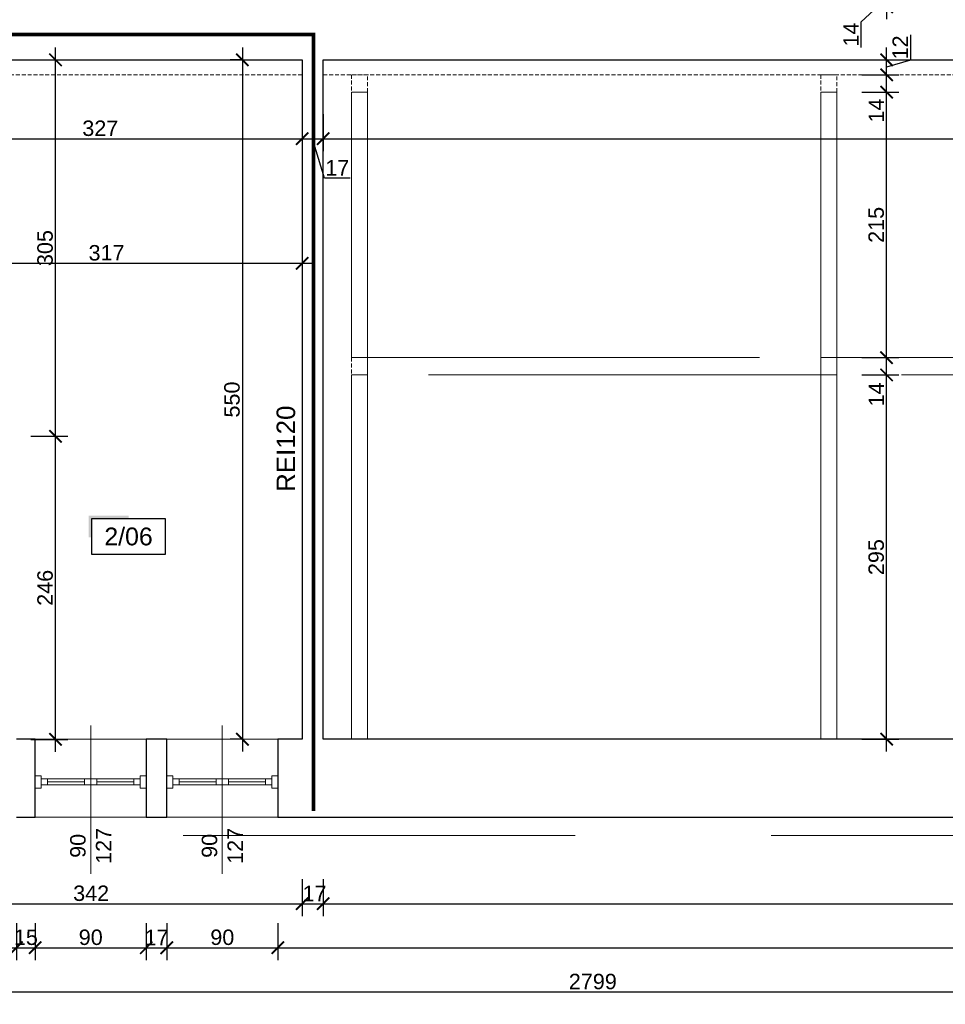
# Model space of a CAD drawing. Header units: millimetres. Extents: x 2709036 to 2756280, y 168165 to 192362.
# Tile 147 of 192: x 2725087 to 2725837, y 185609 to 186406. Entities that reach past the tile are written whole.
import ezdxf
from ezdxf.enums import TextEntityAlignment as Align

# ---------------------------------------------------------------- set-up
doc = ezdxf.new("R2010")
doc.units = ezdxf.units.MM
doc.header["$MEASUREMENT"] = 0
doc.linetypes.add('ACAD_ISO03W100', pattern=[30, 12, -18])
doc.linetypes.add('HIDDEN2', pattern=[4.7625, 3.175, -1.5875])
doc.layers.add('6 - OPISY', color=7, linetype='Continuous')
for name, color, linetype, lineweight in [('__MAZ_EKSP_PROJ', 3, 'Continuous', 0), ('__MAZ_OPIS_STOLARKA', 7, 'Continuous', 0), ('__MAZ_SCHODY', 7, 'Continuous', 0), ('__MAZ_STOLARKA OKIENNA', 7, 'Continuous', 9), ('__MAZ_WYMIARY', 7, 'Continuous', 9), ('__MAZ_ŚCIANY ISTNIEJĄCE', 7, 'Continuous', 30), ('A-Wall-Open', 8, 'Continuous', 15)]:
    doc.layers.add(name, color=color, linetype=linetype, lineweight=lineweight)
doc.styles.add('Arial', font='arial.ttf')
doc.styles.add('Dimensions', font='arial.ttf')
doc.styles.get("Standard").update_dxf_attribs({"font": 'arial.ttf'})
doc.styles.add('styl1', font='arial.ttf')
doc.dimstyles.new('100', dxfattribs={"dimtxt": 10, "dimasz": 10, "dimexe": 18, "dimexo": 15, "dimgap": 9, "dimtad": 1, "dimdec": 1, "dimrnd": 0.5, "dimdsep": 46, "dimtxsty": 'Dimensions', "dimblk": 'ARCHTICK', "dimcen": 9, "dimdle": 10, "dimadec": 1, "dimazin": 2, "dimtfac": 1, "dimtdec": 4, "dimtofl": 0, "dimtmove": 2, "dimatfit": 3, "dimfxl": 1, "dimtolj": 1, "dimtzin": 0, "dimarcsym": 0})

# ---------------------------------------------------------------- blocks, each defined once
blk = doc.blocks.new('*U9')
at = {"ltscale": 10}
blk.add_hatch(color=256, dxfattribs=at).paths.add_polyline_path([(0, 26), (-25, 26), (-27, 26), (-27, 11.46), (-25, 11.46), (-25, 24), (0, 24)])
blk.add_lwpolyline([(-25, 0), (25, 0), (25, 24), (-25, 24)], close=True, dxfattribs=at)
at = {"layer": '6 - OPISY'}
for tag, p in [('NRPOM', (0, 6)), ('WYSPOM', (3.39, -15.66))]:
    blk.add_attdef(tag, text='', height=12, dxfattribs=at).set_placement(p, align=Align.CENTER)
blk = doc.blocks.new('_ArchTick')
at = {"color": 0, "linetype": 'ByBlock', "const_width": 0.15}
blk.add_lwpolyline([(-0.5, -0.5), (0.5, 0.5)], dxfattribs=at)
blk = doc.blocks.new('*D551')
at = {"layer": '__MAZ_WYMIARY', "color": 0, "lineweight": -2}
for p, q in [((2724989.22, 186208.9), (2725325.97, 186208.9)), ((2724999.22, 186208.9), (2724999.22, 186198.9)), ((2725315.97, 186208.9), (2725315.97, 186198.9))]:
    blk.add_line(p, q, dxfattribs=at)
at = {"layer": 'Defpoints', "color": 0, "lineweight": 30}
for p in [(2724999.22, 186221.69), (2725315.97, 186221.69), (2725315.97, 186208.9)]:
    blk.add_point(p, dxfattribs=at)
at = {"layer": '__MAZ_WYMIARY', "color": 0, "lineweight": -2, "xscale": 10, "yscale": 10, "zscale": 10, "rotation": 180}
blk.add_blockref('_ArchTick', (2724999.22, 186208.9), dxfattribs=at)
at = {"layer": '__MAZ_WYMIARY', "color": 0, "lineweight": -2, "xscale": 10, "yscale": 10, "zscale": 10}
blk.add_blockref('_ArchTick', (2725315.97, 186208.9), dxfattribs=at)
at = {"layer": '__MAZ_WYMIARY', "color": 0, "lineweight": 5, "insert": (2725157.59, 186217.28), "char_height": 12.5, "attachment_point": 5, "style": 'Arial'}
blk.add_mtext('\\A1;317', dxfattribs=at)
blk = doc.blocks.new('*D552')
at = {"layer": '__MAZ_WYMIARY', "color": 0, "lineweight": -2}
for p, q in [((2725267.58, 186383.55), (2725267.58, 185813.55)), ((2725267.58, 186373.55), (2725257.58, 186373.55)), ((2725267.58, 185823.55), (2725257.58, 185823.55))]:
    blk.add_line(p, q, dxfattribs=at)
at = {"layer": 'Defpoints', "color": 0, "lineweight": 30}
for p in [(2725281.37, 186373.55), (2725267.58, 185823.55), (2725281.37, 185823.55)]:
    blk.add_point(p, dxfattribs=at)
at = {"layer": '__MAZ_WYMIARY', "color": 0, "lineweight": -2, "xscale": 10, "yscale": 10, "zscale": 10}
for p, rotation in [((2725267.58, 186373.55), 90), ((2725267.58, 185823.55), 270)]:
    blk.add_blockref('_ArchTick', p, dxfattribs=dict(at, rotation=rotation))
at = {"layer": '__MAZ_WYMIARY', "color": 0, "lineweight": 5, "insert": (2725259.2, 186098.55), "char_height": 12.5, "attachment_point": 5, "rotation": 90, "style": 'Arial'}
blk.add_mtext('\\A1;550', dxfattribs=at)
blk = doc.blocks.new('*D580')
at = {"layer": '__MAZ_WYMIARY', "color": 0, "lineweight": -2}
for p, q in [((2724974.3, 185710.43), (2724974.3, 185680.43)), ((2725315.97, 185710.43), (2725315.97, 185680.43)), ((2724964.3, 185690.43), (2725325.97, 185690.43))]:
    blk.add_line(p, q, dxfattribs=at)
at = {"layer": 'Defpoints', "color": 0, "lineweight": 30}
for p in [(2724974.3, 185823.49), (2725315.97, 185823.55), (2725315.97, 185690.43)]:
    blk.add_point(p, dxfattribs=at)
at = {"layer": '__MAZ_WYMIARY', "color": 0, "lineweight": -2, "xscale": 10, "yscale": 10, "zscale": 10, "rotation": 180}
blk.add_blockref('_ArchTick', (2724974.3, 185690.43), dxfattribs=at)
at = {"layer": '__MAZ_WYMIARY', "color": 0, "lineweight": -2, "xscale": 10, "yscale": 10, "zscale": 10}
blk.add_blockref('_ArchTick', (2725315.97, 185690.43), dxfattribs=at)
at = {"layer": '__MAZ_WYMIARY', "color": 0, "lineweight": 5, "insert": (2725145.13, 185698.82), "char_height": 12.5, "attachment_point": 5, "style": 'Arial'}
blk.add_mtext('\\A1;342', dxfattribs=at)
blk = doc.blocks.new('*D581')
at = {"layer": '__MAZ_WYMIARY', "color": 0, "lineweight": -2}
for p, q in [((2725315.97, 185710.43), (2725315.97, 185680.43)), ((2725332.97, 185710.43), (2725332.97, 185680.43)), ((2725305.97, 185690.43), (2725342.97, 185690.43))]:
    blk.add_line(p, q, dxfattribs=at)
at = {"layer": 'Defpoints', "color": 0, "lineweight": 30}
for p in [(2725315.97, 185823.49), (2725332.97, 185823.55), (2725332.97, 185690.43)]:
    blk.add_point(p, dxfattribs=at)
at = {"layer": '__MAZ_WYMIARY', "color": 0, "lineweight": -2, "xscale": 10, "yscale": 10, "zscale": 10, "rotation": 180}
blk.add_blockref('_ArchTick', (2725315.97, 185690.43), dxfattribs=at)
at = {"layer": '__MAZ_WYMIARY', "color": 0, "lineweight": -2, "xscale": 10, "yscale": 10, "zscale": 10}
blk.add_blockref('_ArchTick', (2725332.97, 185690.43), dxfattribs=at)
at = {"layer": '__MAZ_WYMIARY', "color": 0, "lineweight": 5, "insert": (2725325.97, 185698.71), "char_height": 12.5, "attachment_point": 5, "style": 'Arial'}
blk.add_mtext('\\A1;17', dxfattribs=at)
blk = doc.blocks.new('*D582')
at = {"layer": '__MAZ_WYMIARY', "color": 0, "lineweight": -2}
for p, q in [((2725332.97, 185710.43), (2725332.97, 185680.43)), ((2726886.82, 185710.43), (2726886.82, 185680.43)), ((2725322.97, 185690.43), (2726896.82, 185690.43))]:
    blk.add_line(p, q, dxfattribs=at)
at = {"layer": 'Defpoints', "color": 0, "lineweight": 30}
for p in [(2725332.97, 185823.55), (2726886.82, 185823.55), (2726886.82, 185690.43)]:
    blk.add_point(p, dxfattribs=at)
at = {"layer": '__MAZ_WYMIARY', "color": 0, "lineweight": -2, "xscale": 10, "yscale": 10, "zscale": 10, "rotation": 180}
blk.add_blockref('_ArchTick', (2725332.97, 185690.43), dxfattribs=at)
at = {"layer": '__MAZ_WYMIARY', "color": 0, "lineweight": -2, "xscale": 10, "yscale": 10, "zscale": 10}
blk.add_blockref('_ArchTick', (2726886.82, 185690.43), dxfattribs=at)
at = {"layer": '__MAZ_WYMIARY', "color": 0, "lineweight": 5, "insert": (2726109.89, 185698.82), "char_height": 12.5, "attachment_point": 5, "style": 'Arial'}
blk.add_mtext('\\A1;1554', dxfattribs=at)
blk = doc.blocks.new('*D587')
at = {"layer": '__MAZ_WYMIARY', "color": 0, "lineweight": -2}
for p, q in [((2724994.73, 185674.81), (2724994.73, 185644.81)), ((2725084.73, 185674.81), (2725084.73, 185644.81)), ((2724984.73, 185654.81), (2725094.73, 185654.81))]:
    blk.add_line(p, q, dxfattribs=at)
at = {"layer": 'Defpoints', "color": 0, "lineweight": 30}
for p in [(2724994.73, 185760.49), (2725084.73, 185760.55), (2725084.73, 185654.81)]:
    blk.add_point(p, dxfattribs=at)
at = {"layer": '__MAZ_WYMIARY', "color": 0, "lineweight": -2, "xscale": 10, "yscale": 10, "zscale": 10, "rotation": 180}
blk.add_blockref('_ArchTick', (2724994.73, 185654.81), dxfattribs=at)
at = {"layer": '__MAZ_WYMIARY', "color": 0, "lineweight": -2, "xscale": 10, "yscale": 10, "zscale": 10}
blk.add_blockref('_ArchTick', (2725084.73, 185654.81), dxfattribs=at)
at = {"layer": '__MAZ_WYMIARY', "color": 0, "lineweight": 5, "insert": (2725039.73, 185663.19), "char_height": 12.5, "attachment_point": 5, "style": 'Arial'}
blk.add_mtext('\\A1;90', dxfattribs=at)
blk = doc.blocks.new('*D588')
at = {"layer": '__MAZ_WYMIARY', "color": 0, "lineweight": -2}
for p, q in [((2725084.73, 185674.81), (2725084.73, 185644.81)), ((2725099.78, 185674.81), (2725099.78, 185644.81)), ((2725074.73, 185654.81), (2725109.78, 185654.81))]:
    blk.add_line(p, q, dxfattribs=at)
at = {"layer": 'Defpoints', "color": 0, "lineweight": 30}
for p in [(2725084.73, 185760.55), (2725099.78, 185760.55), (2725099.78, 185654.81)]:
    blk.add_point(p, dxfattribs=at)
at = {"layer": '__MAZ_WYMIARY', "color": 0, "lineweight": -2, "xscale": 10, "yscale": 10, "zscale": 10, "rotation": 180}
blk.add_blockref('_ArchTick', (2725084.73, 185654.81), dxfattribs=at)
at = {"layer": '__MAZ_WYMIARY', "color": 0, "lineweight": -2, "xscale": 10, "yscale": 10, "zscale": 10}
blk.add_blockref('_ArchTick', (2725099.78, 185654.81), dxfattribs=at)
at = {"layer": '__MAZ_WYMIARY', "color": 0, "lineweight": 5, "insert": (2725092.26, 185663.19), "char_height": 12.5, "attachment_point": 5, "style": 'Arial'}
blk.add_mtext('\\A1;15', dxfattribs=at)
blk = doc.blocks.new('*D589')
at = {"layer": '__MAZ_WYMIARY', "color": 0, "lineweight": -2}
for p, q in [((2725099.78, 185674.81), (2725099.78, 185644.81)), ((2725189.78, 185674.81), (2725189.78, 185644.81)), ((2725089.78, 185654.81), (2725199.78, 185654.81))]:
    blk.add_line(p, q, dxfattribs=at)
at = {"layer": 'Defpoints', "color": 0, "lineweight": 30}
for p in [(2725099.78, 185760.49), (2725189.78, 185760.49), (2725189.78, 185654.81)]:
    blk.add_point(p, dxfattribs=at)
at = {"layer": '__MAZ_WYMIARY', "color": 0, "lineweight": -2, "xscale": 10, "yscale": 10, "zscale": 10, "rotation": 180}
blk.add_blockref('_ArchTick', (2725099.78, 185654.81), dxfattribs=at)
at = {"layer": '__MAZ_WYMIARY', "color": 0, "lineweight": -2, "xscale": 10, "yscale": 10, "zscale": 10}
blk.add_blockref('_ArchTick', (2725189.78, 185654.81), dxfattribs=at)
at = {"layer": '__MAZ_WYMIARY', "color": 0, "lineweight": 5, "insert": (2725144.78, 185663.19), "char_height": 12.5, "attachment_point": 5, "style": 'Arial'}
blk.add_mtext('\\A1;90', dxfattribs=at)
blk = doc.blocks.new('*D590')
at = {"layer": '__MAZ_WYMIARY', "color": 0, "lineweight": -2}
for p, q in [((2725189.78, 185674.81), (2725189.78, 185644.81)), ((2725206.31, 185674.81), (2725206.31, 185644.81)), ((2725179.78, 185654.81), (2725216.31, 185654.81))]:
    blk.add_line(p, q, dxfattribs=at)
at = {"layer": 'Defpoints', "color": 0, "lineweight": 30}
for p in [(2725189.78, 185760.55), (2725206.31, 185760.55), (2725206.31, 185654.81)]:
    blk.add_point(p, dxfattribs=at)
at = {"layer": '__MAZ_WYMIARY', "color": 0, "lineweight": -2, "xscale": 10, "yscale": 10, "zscale": 10, "rotation": 180}
blk.add_blockref('_ArchTick', (2725189.78, 185654.81), dxfattribs=at)
at = {"layer": '__MAZ_WYMIARY', "color": 0, "lineweight": -2, "xscale": 10, "yscale": 10, "zscale": 10}
blk.add_blockref('_ArchTick', (2725206.31, 185654.81), dxfattribs=at)
at = {"layer": '__MAZ_WYMIARY', "color": 0, "lineweight": 5, "insert": (2725198.05, 185663.09), "char_height": 12.5, "attachment_point": 5, "style": 'Arial'}
blk.add_mtext('\\A1;17', dxfattribs=at)
blk = doc.blocks.new('*D591')
at = {"layer": '__MAZ_WYMIARY', "color": 0, "lineweight": -2}
for p, q in [((2725206.31, 185674.81), (2725206.31, 185644.81)), ((2725296.31, 185674.81), (2725296.31, 185644.81)), ((2725196.31, 185654.81), (2725306.31, 185654.81))]:
    blk.add_line(p, q, dxfattribs=at)
at = {"layer": 'Defpoints', "color": 0, "lineweight": 30}
for p in [(2725206.31, 185760.55), (2725296.31, 185760.55), (2725296.31, 185654.81)]:
    blk.add_point(p, dxfattribs=at)
at = {"layer": '__MAZ_WYMIARY', "color": 0, "lineweight": -2, "xscale": 10, "yscale": 10, "zscale": 10, "rotation": 180}
blk.add_blockref('_ArchTick', (2725206.31, 185654.81), dxfattribs=at)
at = {"layer": '__MAZ_WYMIARY', "color": 0, "lineweight": -2, "xscale": 10, "yscale": 10, "zscale": 10}
blk.add_blockref('_ArchTick', (2725296.31, 185654.81), dxfattribs=at)
at = {"layer": '__MAZ_WYMIARY', "color": 0, "lineweight": 5, "insert": (2725251.31, 185663.19), "char_height": 12.5, "attachment_point": 5, "style": 'Arial'}
blk.add_mtext('\\A1;90', dxfattribs=at)
blk = doc.blocks.new('*D592')
at = {"layer": '__MAZ_WYMIARY', "color": 0, "lineweight": -2}
for p, q in [((2725296.31, 185674.81), (2725296.31, 185644.81)), ((2726950.82, 185674.81), (2726950.82, 185644.81)), ((2725286.31, 185654.81), (2726960.82, 185654.81))]:
    blk.add_line(p, q, dxfattribs=at)
at = {"layer": 'Defpoints', "color": 0, "lineweight": 30}
for p in [(2725296.31, 185760.55), (2726950.82, 185760.55), (2726950.82, 185654.81)]:
    blk.add_point(p, dxfattribs=at)
at = {"layer": '__MAZ_WYMIARY', "color": 0, "lineweight": -2, "xscale": 10, "yscale": 10, "zscale": 10, "rotation": 180}
blk.add_blockref('_ArchTick', (2725296.31, 185654.81), dxfattribs=at)
at = {"layer": '__MAZ_WYMIARY', "color": 0, "lineweight": -2, "xscale": 10, "yscale": 10, "zscale": 10}
blk.add_blockref('_ArchTick', (2726950.82, 185654.81), dxfattribs=at)
at = {"layer": '__MAZ_WYMIARY', "color": 0, "lineweight": 5, "insert": (2726123.56, 185663.19), "char_height": 12.5, "attachment_point": 5, "style": 'Arial'}
blk.add_mtext('\\A1;1655', dxfattribs=at)
blk = doc.blocks.new('*D593')
at = {"layer": '__MAZ_WYMIARY', "color": 0, "lineweight": -2}
for p, q in [((2724151.82, 185639), (2724151.82, 185609)), ((2726950.82, 185639), (2726950.82, 185609)), ((2724141.82, 185619), (2726960.82, 185619))]:
    blk.add_line(p, q, dxfattribs=at)
at = {"layer": 'Defpoints', "color": 0, "lineweight": 30}
for p in [(2724151.82, 185760.55), (2726950.82, 185760.55), (2726950.82, 185619)]:
    blk.add_point(p, dxfattribs=at)
at = {"layer": '__MAZ_WYMIARY', "color": 0, "lineweight": -2, "xscale": 10, "yscale": 10, "zscale": 10, "rotation": 180}
blk.add_blockref('_ArchTick', (2724151.82, 185619), dxfattribs=at)
at = {"layer": '__MAZ_WYMIARY', "color": 0, "lineweight": -2, "xscale": 10, "yscale": 10, "zscale": 10}
blk.add_blockref('_ArchTick', (2726950.82, 185619), dxfattribs=at)
at = {"layer": '__MAZ_WYMIARY', "color": 0, "lineweight": 5, "insert": (2725551.32, 185627.38), "char_height": 12.5, "attachment_point": 5, "style": 'Arial'}
blk.add_mtext('\\A1;2799', dxfattribs=at)
blk = doc.blocks.new('*D609')
at = {"layer": '__MAZ_WYMIARY', "color": 0, "lineweight": -2}
for p, q in [((2724989.08, 186329.7), (2724989.08, 186299.7)), ((2725315.97, 186329.7), (2725315.97, 186299.7)), ((2724979.08, 186309.7), (2725325.97, 186309.7))]:
    blk.add_line(p, q, dxfattribs=at)
at = {"layer": 'Defpoints', "color": 0, "lineweight": 30}
for p in [(2724989.08, 186373.55), (2725315.97, 186373.55), (2725315.97, 186309.7)]:
    blk.add_point(p, dxfattribs=at)
at = {"layer": '__MAZ_WYMIARY', "color": 0, "lineweight": -2, "xscale": 10, "yscale": 10, "zscale": 10, "rotation": 180}
blk.add_blockref('_ArchTick', (2724989.08, 186309.7), dxfattribs=at)
at = {"layer": '__MAZ_WYMIARY', "color": 0, "lineweight": -2, "xscale": 10, "yscale": 10, "zscale": 10}
blk.add_blockref('_ArchTick', (2725315.97, 186309.7), dxfattribs=at)
at = {"layer": '__MAZ_WYMIARY', "color": 0, "lineweight": 5, "insert": (2725152.52, 186318.09), "char_height": 12.5, "attachment_point": 5, "style": 'Arial'}
blk.add_mtext('\\A1;327', dxfattribs=at)
blk = doc.blocks.new('*D610')
at = {"layer": '__MAZ_WYMIARY', "color": 0, "lineweight": -2}
for p, q in [((2725315.97, 186329.7), (2725315.97, 186299.7)), ((2725332.97, 186329.7), (2725332.97, 186299.7)), ((2725305.97, 186309.7), (2725342.97, 186309.7)), ((2725334.01, 186277.88), (2725324.47, 186309.7)), ((2725354.74, 186277.88), (2725334.01, 186277.88))]:
    blk.add_line(p, q, dxfattribs=at)
at = {"layer": 'Defpoints', "color": 0, "lineweight": 30}
for p in [(2725315.97, 186373.55), (2725332.97, 186373.55), (2725332.97, 186309.7)]:
    blk.add_point(p, dxfattribs=at)
at = {"layer": '__MAZ_WYMIARY', "color": 0, "lineweight": -2, "xscale": 10, "yscale": 10, "zscale": 10, "rotation": 180}
blk.add_blockref('_ArchTick', (2725315.97, 186309.7), dxfattribs=at)
at = {"layer": '__MAZ_WYMIARY', "color": 0, "lineweight": -2, "xscale": 10, "yscale": 10, "zscale": 10}
blk.add_blockref('_ArchTick', (2725332.97, 186309.7), dxfattribs=at)
at = {"layer": '__MAZ_WYMIARY', "color": 0, "lineweight": 5, "insert": (2725344.38, 186286.15), "char_height": 12.5, "attachment_point": 5, "style": 'Arial'}
blk.add_mtext('\\A1;17', dxfattribs=at)
blk = doc.blocks.new('*D611')
at = {"layer": '__MAZ_WYMIARY', "color": 0, "lineweight": -2}
for p, q in [((2725332.97, 186329.7), (2725332.97, 186299.7)), ((2726489.7, 186329.7), (2726489.7, 186299.7)), ((2725322.97, 186309.7), (2726499.7, 186309.7))]:
    blk.add_line(p, q, dxfattribs=at)
at = {"layer": 'Defpoints', "color": 0, "lineweight": 30}
for p in [(2725332.97, 186373.55), (2726489.7, 186373.55), (2726489.7, 186309.7)]:
    blk.add_point(p, dxfattribs=at)
at = {"layer": '__MAZ_WYMIARY', "color": 0, "lineweight": -2, "xscale": 10, "yscale": 10, "zscale": 10, "rotation": 180}
blk.add_blockref('_ArchTick', (2725332.97, 186309.7), dxfattribs=at)
at = {"layer": '__MAZ_WYMIARY', "color": 0, "lineweight": -2, "xscale": 10, "yscale": 10, "zscale": 10}
blk.add_blockref('_ArchTick', (2726489.7, 186309.7), dxfattribs=at)
at = {"layer": '__MAZ_WYMIARY', "color": 0, "lineweight": 5, "insert": (2725911.33, 186318.09), "char_height": 12.5, "attachment_point": 5, "style": 'Arial'}
blk.add_mtext('\\A1;1157', dxfattribs=at)
blk = doc.blocks.new('*D614')
at = {"layer": '__MAZ_WYMIARY', "color": 0, "lineweight": -2}
for p, q in [((2725116.25, 185813.49), (2725116.25, 186078.79)), ((2725096.25, 186068.79), (2725126.25, 186068.79)), ((2725096.25, 185823.49), (2725126.25, 185823.49))]:
    blk.add_line(p, q, dxfattribs=at)
at = {"layer": 'Defpoints', "color": 0, "lineweight": 30}
for p in [(2724974.3, 186068.79), (2725116.25, 186068.79), (2724974.3, 185823.49)]:
    blk.add_point(p, dxfattribs=at)
at = {"layer": '__MAZ_WYMIARY', "color": 0, "lineweight": -2, "xscale": 10, "yscale": 10, "zscale": 10}
for p, rotation in [((2725116.25, 186068.79), 90), ((2725116.25, 185823.49), 270)]:
    blk.add_blockref('_ArchTick', p, dxfattribs=dict(at, rotation=rotation))
at = {"layer": '__MAZ_WYMIARY', "color": 0, "lineweight": 5, "insert": (2725107.87, 185946.14), "char_height": 12.5, "attachment_point": 5, "rotation": 90, "style": 'Arial'}
blk.add_mtext('\\A1;246', dxfattribs=at)
blk = doc.blocks.new('*D615')
at = {"layer": '__MAZ_WYMIARY', "color": 0, "lineweight": -2}
for p, q in [((2725116.25, 186058.79), (2725116.25, 186383.55)), ((2725096.25, 186373.55), (2725126.25, 186373.55)), ((2725096.25, 186068.79), (2725126.25, 186068.79))]:
    blk.add_line(p, q, dxfattribs=at)
at = {"layer": 'Defpoints', "color": 0, "lineweight": 30}
for p in [(2724999.22, 186373.55), (2725116.25, 186373.55), (2724999.22, 186068.79)]:
    blk.add_point(p, dxfattribs=at)
at = {"layer": '__MAZ_WYMIARY', "color": 0, "lineweight": -2, "xscale": 10, "yscale": 10, "zscale": 10}
for p, rotation in [((2725116.25, 186373.55), 90), ((2725116.25, 186068.79), 270)]:
    blk.add_blockref('_ArchTick', p, dxfattribs=dict(at, rotation=rotation))
at = {"layer": '__MAZ_WYMIARY', "color": 0, "lineweight": 5, "insert": (2725107.86, 186221.17), "char_height": 12.5, "attachment_point": 5, "rotation": 90, "style": 'Arial'}
blk.add_mtext('\\A1;305', dxfattribs=at)
blk = doc.blocks.new('*D622')
at = {"layer": '__MAZ_WYMIARY', "color": 0, "lineweight": -2}
for p, q in [((2725789.21, 185813.55), (2725789.21, 186128.46)), ((2725769.21, 186118.46), (2725799.21, 186118.46)), ((2725769.21, 185823.55), (2725799.21, 185823.55))]:
    blk.add_line(p, q, dxfattribs=at)
at = {"layer": 'Defpoints', "color": 0, "lineweight": 30}
for p in [(2725748.82, 186118.46), (2725789.21, 186118.46), (2725748.82, 185823.55)]:
    blk.add_point(p, dxfattribs=at)
at = {"layer": '__MAZ_WYMIARY', "color": 0, "lineweight": -2, "xscale": 10, "yscale": 10, "zscale": 10}
for p, rotation in [((2725789.21, 186118.46), 90), ((2725789.21, 185823.55), 270)]:
    blk.add_blockref('_ArchTick', p, dxfattribs=dict(at, rotation=rotation))
at = {"layer": '__MAZ_WYMIARY', "color": 0, "lineweight": 5, "insert": (2725780.82, 185971.01), "char_height": 12.5, "attachment_point": 5, "rotation": 90, "style": 'Arial'}
blk.add_mtext('\\A1;295', dxfattribs=at)
blk = doc.blocks.new('*D623')
at = {"layer": '__MAZ_WYMIARY', "color": 0, "lineweight": -2}
for p, q in [((2725789.21, 186108.46), (2725789.21, 186142.46)), ((2725769.21, 186132.46), (2725799.21, 186132.46)), ((2725769.21, 186118.46), (2725799.21, 186118.46))]:
    blk.add_line(p, q, dxfattribs=at)
at = {"layer": 'Defpoints', "color": 0, "lineweight": 30}
for p in [(2725751.14, 186132.46), (2725789.21, 186132.46), (2725751.14, 186118.46)]:
    blk.add_point(p, dxfattribs=at)
at = {"layer": '__MAZ_WYMIARY', "color": 0, "lineweight": -2, "xscale": 10, "yscale": 10, "zscale": 10}
for p, rotation in [((2725789.21, 186132.46), 90), ((2725789.21, 186118.46), 270)]:
    blk.add_blockref('_ArchTick', p, dxfattribs=dict(at, rotation=rotation))
at = {"layer": '__MAZ_WYMIARY', "color": 0, "lineweight": 5, "insert": (2725780.93, 186102.69), "char_height": 12.5, "attachment_point": 5, "rotation": 90, "style": 'Arial'}
blk.add_mtext('\\A1;14', dxfattribs=at)
blk = doc.blocks.new('*D624')
at = {"layer": '__MAZ_WYMIARY', "color": 0, "lineweight": -2}
for p, q in [((2725789.21, 186122.46), (2725789.21, 186357.46)), ((2725769.21, 186347.46), (2725799.21, 186347.46)), ((2725769.21, 186132.46), (2725799.21, 186132.46))]:
    blk.add_line(p, q, dxfattribs=at)
at = {"layer": 'Defpoints', "color": 0, "lineweight": 30}
for p in [(2725748.82, 186347.46), (2725789.21, 186347.46), (2725748.82, 186132.46)]:
    blk.add_point(p, dxfattribs=at)
at = {"layer": '__MAZ_WYMIARY', "color": 0, "lineweight": -2, "xscale": 10, "yscale": 10, "zscale": 10}
for p, rotation in [((2725789.21, 186347.46), 90), ((2725789.21, 186132.46), 270)]:
    blk.add_blockref('_ArchTick', p, dxfattribs=dict(at, rotation=rotation))
at = {"layer": '__MAZ_WYMIARY', "color": 0, "lineweight": 5, "insert": (2725780.82, 186239.96), "char_height": 12.5, "attachment_point": 5, "rotation": 90, "style": 'Arial'}
blk.add_mtext('\\A1;215', dxfattribs=at)
blk = doc.blocks.new('*D625')
at = {"layer": '__MAZ_WYMIARY', "color": 0, "lineweight": -2}
for p, q in [((2725789.21, 186337.46), (2725789.21, 186371.46)), ((2725769.21, 186361.46), (2725799.21, 186361.46)), ((2725769.21, 186347.46), (2725799.21, 186347.46))]:
    blk.add_line(p, q, dxfattribs=at)
at = {"layer": 'Defpoints', "color": 0, "lineweight": 30}
for p in [(2725748.82, 186361.46), (2725789.21, 186361.46), (2725748.82, 186347.46)]:
    blk.add_point(p, dxfattribs=at)
at = {"layer": '__MAZ_WYMIARY', "color": 0, "lineweight": -2, "xscale": 10, "yscale": 10, "zscale": 10}
for p, rotation in [((2725789.21, 186361.46), 90), ((2725789.21, 186347.46), 270)]:
    blk.add_blockref('_ArchTick', p, dxfattribs=dict(at, rotation=rotation))
at = {"layer": '__MAZ_WYMIARY', "color": 0, "lineweight": 5, "insert": (2725780.93, 186332.5), "char_height": 12.5, "attachment_point": 5, "rotation": 90, "style": 'Arial'}
blk.add_mtext('\\A1;14', dxfattribs=at)
blk = doc.blocks.new('*D626')
at = {"layer": '__MAZ_WYMIARY', "color": 0, "lineweight": -2}
for p, q in [((2725808.48, 186393.89), (2725808.48, 186373.29)), ((2725789.21, 186351.46), (2725789.21, 186383.55)), ((2725769.21, 186373.55), (2725799.21, 186373.55)), ((2725808.48, 186373.29), (2725789.21, 186367.51)), ((2725769.21, 186361.46), (2725799.21, 186361.46))]:
    blk.add_line(p, q, dxfattribs=at)
at = {"layer": 'Defpoints', "color": 0, "lineweight": 30}
for p in [(2725748.82, 186373.55), (2725789.21, 186373.55), (2725748.82, 186361.46)]:
    blk.add_point(p, dxfattribs=at)
at = {"layer": '__MAZ_WYMIARY', "color": 0, "lineweight": -2, "xscale": 10, "yscale": 10, "zscale": 10}
for p, rotation in [((2725789.21, 186373.55), 90), ((2725789.21, 186361.46), 270)]:
    blk.add_blockref('_ArchTick', p, dxfattribs=dict(at, rotation=rotation))
at = {"layer": '__MAZ_WYMIARY', "color": 0, "lineweight": 5, "insert": (2725800.21, 186383.59), "char_height": 12.5, "attachment_point": 5, "rotation": 90, "style": 'Arial'}
blk.add_mtext('\\A1;12', dxfattribs=at)
blk = doc.blocks.new('*D627')
at = {"layer": '__MAZ_WYMIARY', "color": 0, "lineweight": -2}
for p, q in [((2725789.21, 186440.46), (2725789.21, 186406.55)), ((2725769.21, 186430.46), (2725799.21, 186430.46)), ((2725768.72, 186404.34), (2725789.21, 186423.51)), ((2725769.21, 186416.55), (2725799.21, 186416.55)), ((2725768.72, 186383.66), (2725768.72, 186404.34))]:
    blk.add_line(p, q, dxfattribs=at)
at = {"layer": 'Defpoints', "color": 0, "lineweight": 30}
for p in [(2725748.82, 186430.46), (2725748.82, 186416.55), (2725789.21, 186416.55)]:
    blk.add_point(p, dxfattribs=at)
at = {"layer": '__MAZ_WYMIARY', "color": 0, "lineweight": -2, "xscale": 10, "yscale": 10, "zscale": 10}
for p, rotation in [((2725789.21, 186430.46), 90), ((2725789.21, 186416.55), 270)]:
    blk.add_blockref('_ArchTick', p, dxfattribs=dict(at, rotation=rotation))
at = {"layer": '__MAZ_WYMIARY', "color": 0, "lineweight": 5, "insert": (2725760.45, 186394), "char_height": 12.5, "attachment_point": 5, "rotation": 90, "style": 'Arial'}
blk.add_mtext('\\A1;14', dxfattribs=at)

msp = doc.modelspace()

# ---------------------------------------------------------------- linework, layer by layer
at = {"layer": '__MAZ_EKSP_PROJ', "linetype": 'ACAD_ISO03W100', "const_width": 3}
msp.add_lwpolyline([(2725325.05, 185765.57), (2725325.05, 186159.2), (2725325.05, 186159.2), (2725325.05, 186394.05), (2724469.4, 186394.05)], dxfattribs=at)
at = {"layer": '__MAZ_OPIS_STOLARKA', "color": 252}
for points in [[(2725144.78, 185714.54), (2725144.78, 185834.76)], [(2725251.31, 185714.54), (2725251.31, 185834.76)]]:
    msp.add_lwpolyline(points, dxfattribs=at)
at = {"layer": '__MAZ_SCHODY', "color": 252, "linetype": 'HIDDEN2', "lineweight": 5}
for p, q in [((2725355.82, 186361.46), (2725355.82, 186347.46)), ((2725368.82, 186361.46), (2725355.82, 186361.46)), ((2725368.82, 186347.46), (2725368.82, 186361.46)), ((2725735.82, 186361.46), (2725735.82, 186347.46)), ((2725748.82, 186361.46), (2725735.82, 186361.46)), ((2725748.82, 186347.46), (2725748.82, 186361.46)), ((2725355.82, 186347.46), (2725368.82, 186347.46)), ((2725735.82, 186347.46), (2725748.82, 186347.46)), ((2725355.82, 186132.46), (2725355.82, 186118.46)), ((2725368.82, 186132.46), (2725355.82, 186132.46)), ((2725368.82, 186118.46), (2725368.82, 186132.46)), ((2725735.82, 186132.46), (2725735.82, 186118.46)), ((2725748.82, 186132.46), (2725735.82, 186132.46)), ((2725748.82, 186118.46), (2725748.82, 186132.46)), ((2725355.82, 186118.46), (2725368.82, 186118.46)), ((2725735.82, 186118.46), (2725748.82, 186118.46)), ((2725189.78, 185823.55), (2725099.78, 185823.55)), ((2725296.31, 185823.55), (2725206.31, 185823.55)), ((2725099.78, 185760.55), (2725189.78, 185760.55)), ((2725206.31, 185760.55), (2725296.31, 185760.55))]:
    msp.add_line(p, q, dxfattribs=at)
at = {"layer": '__MAZ_STOLARKA OKIENNA', "color": 252, "linetype": 'Continuous'}
for p, q in [((2725099.78, 185823.55), (2725189.78, 185823.55)), ((2725206.31, 185823.55), (2725296.31, 185823.55)), ((2725109.78, 185786.55), (2725109.78, 185791.55)), ((2725109.78, 185789.05), (2725139.78, 185789.05)), ((2725139.78, 185786.55), (2725139.78, 185791.55)), ((2725149.78, 185786.55), (2725149.78, 185791.55)), ((2725179.78, 185789.05), (2725149.78, 185789.05)), ((2725179.78, 185786.55), (2725179.78, 185791.55)), ((2725216.31, 185786.55), (2725216.31, 185791.55)), ((2725216.31, 185789.05), (2725246.31, 185789.05)), ((2725246.31, 185786.55), (2725246.31, 185791.55)), ((2725256.31, 185786.55), (2725256.31, 185791.55)), ((2725286.31, 185789.05), (2725256.31, 185789.05)), ((2725286.31, 185786.55), (2725286.31, 185791.55)), ((2725099.78, 185760.55), (2725189.78, 185760.55)), ((2725206.31, 185760.55), (2725296.31, 185760.55))]:
    msp.add_line(p, q, dxfattribs=at)
for points in [[(2725104.78, 185794.05), (2725099.78, 185794.05), (2725099.78, 185784.05), (2725104.78, 185784.05)], [(2725184.78, 185794.05), (2725189.78, 185794.05), (2725189.78, 185784.05), (2725184.78, 185784.05)], [(2725211.31, 185794.05), (2725206.31, 185794.05), (2725206.31, 185784.05), (2725211.31, 185784.05)], [(2725291.31, 185794.05), (2725296.31, 185794.05), (2725296.31, 185784.05), (2725291.31, 185784.05)], [(2725104.78, 185786.55), (2725104.78, 185791.55), (2725144.78, 185791.55), (2725144.78, 185786.55)], [(2725184.78, 185786.55), (2725184.78, 185791.55), (2725144.78, 185791.55), (2725144.78, 185786.55)], [(2725211.31, 185786.55), (2725211.31, 185791.55), (2725251.31, 185791.55), (2725251.31, 185786.55)], [(2725291.31, 185786.55), (2725291.31, 185791.55), (2725251.31, 185791.55), (2725251.31, 185786.55)]]:
    msp.add_lwpolyline(points, close=True, dxfattribs=at)
at = {"layer": '__MAZ_ŚCIANY ISTNIEJĄCE', "color": 252, "ltscale": 15}
for p, q in [((2724989.08, 186373.55), (2725315.97, 186373.55)), ((2725315.97, 186373.55), (2725315.97, 185823.55)), ((2725332.97, 185823.55), (2725332.97, 186373.55)), ((2725332.97, 186373.55), (2726489.7, 186373.55)), ((2725099.78, 185823.55), (2725084.73, 185823.55)), ((2725099.78, 185760.55), (2725099.78, 185823.55)), ((2725189.78, 185823.55), (2725189.78, 185760.55)), ((2725206.31, 185823.55), (2725189.78, 185823.55)), ((2725206.31, 185760.55), (2725206.31, 185823.55)), ((2725296.31, 185823.55), (2725296.31, 185760.55)), ((2725315.97, 185823.55), (2725296.31, 185823.55)), ((2726886.82, 185823.55), (2725332.97, 185823.55)), ((2725084.73, 185760.55), (2725099.78, 185760.55)), ((2725189.78, 185760.55), (2725206.31, 185760.55)), ((2725296.31, 185760.55), (2725324.47, 185760.55)), ((2725324.47, 185760.55), (2726950.82, 185760.55))]:
    msp.add_line(p, q, dxfattribs=at)
at = {"layer": 'A-Wall-Open', "color": 252, "linetype": 'HIDDEN2'}
for p, q in [((2725315.97, 186361.46), (2724989.08, 186361.46)), ((2726507.82, 186361.46), (2725332.97, 186361.46))]:
    msp.add_line(p, q, dxfattribs=at)
at = {"layer": 'A-Wall-Open', "color": 252, "linetype": 'HIDDEN2', "ltscale": 100}
for points in [[(2724136.82, 187069.55), (2726965.82, 187069.55), (2726965.82, 185745.55), (2724136.82, 185745.55)], [(2725355.82, 186132.46), (2725368.82, 186132.46), (2725368.82, 186347.46), (2725355.82, 186347.46)], [(2725735.82, 186132.46), (2725748.82, 186132.46), (2725748.82, 186347.46), (2725735.82, 186347.46)], [(2725368.82, 186132.46), (2725735.82, 186132.46), (2725735.82, 186118.46), (2725368.82, 186118.46)], [(2725748.82, 186132.46), (2726118.82, 186132.46), (2726118.82, 186118.46), (2725748.82, 186118.46)]]:
    msp.add_lwpolyline(points, close=True, dxfattribs=at)
at = {"layer": 'A-Wall-Open', "color": 252, "ltscale": 100}
for points in [[(2725355.82, 186118.46), (2725368.82, 186118.46), (2725368.82, 185823.55), (2725355.82, 185823.55)], [(2725735.82, 186118.46), (2725748.82, 186118.46), (2725748.82, 185823.55), (2725735.82, 185823.55)]]:
    msp.add_lwpolyline(points, close=True, dxfattribs=at)

# ---------------------------------------------------------------- block references
at = {"layer": '6 - OPISY', "color": 252, "xscale": 1.2, "yscale": 1.2, "zscale": 1.2}
msp.add_blockref('*U9', (2725175.39, 185973.32), dxfattribs=at).add_auto_attribs({'NRPOM': '2/06'})

# ---------------------------------------------------------------- texts
at = {"layer": '__MAZ_EKSP_PROJ', "linetype": 'ACAD_ISO03W100', "insert": (2725295.28, 186093.7), "char_height": 15, "attachment_point": 3, "rotation": 90}
msp.add_mtext_dynamic_manual_height_columns('REI120', width=68.5675, gutter_width=12.5, heights=[61.2], dxfattribs=at)
at = {"layer": '__MAZ_OPIS_STOLARKA', "color": 252, "char_height": 12.5, "width": 38.3096, "attachment_point": 5, "rotation": 90, "style": 'styl1'}
for insert in [(2725144.78, 185737.26), (2725251.31, 185737.26)]:
    msp.add_mtext('90\\P127', dxfattribs=dict(at, insert=insert))

# ---------------------------------------------------------------- dimensions: what is measured, and where the dimension line sits
at = {"layer": '__MAZ_WYMIARY', "color": 252, "lineweight": 5}
for base, p1, p2, picture, middle in [((2725789.21, 186416.55), (2725748.82, 186430.46), (2725748.82, 186416.55), '*D627', (2725768.72, 186402.34)), ((2725789.21, 186361.46), (2725748.82, 186347.46), (2725748.82, 186361.46), '*D625', (2725789.21, 186332.5)), ((2725789.21, 186132.46), (2725751.14, 186118.46), (2725751.14, 186132.46), '*D623', (2725789.21, 186102.69))]:
    dim = msp.add_linear_dim(base=base, p1=p1, p2=p2, angle=90, dimstyle='100', override={"dimtxt": 12.5, "dimexe": 10, "dimgap": 2, "dimdec": 0, "dimtxsty": 'Arial', "dimtmove": 1, "dimfxl": 20, "dimfxlon": 1}, dxfattribs=at)
    dim.commit()
    dim.dimension.update_dxf_attribs({"geometry": picture, "text_midpoint": middle, "dimtype": 160})
for base, p1, p2, picture, middle in [((2725789.21, 186373.55), (2725748.82, 186361.46), (2725748.82, 186373.55), '*D626', (2725800.21, 186375.29)), ((2725116.25, 186373.55), (2724999.22, 186068.79), (2724999.22, 186373.55), '*D615', (2725107.86, 186221.17)), ((2725267.58, 185823.55), (2725281.37, 186373.55), (2725281.37, 185823.55), '*D552', (2725259.2, 186098.55)), ((2725789.21, 186347.46), (2725748.82, 186132.46), (2725748.82, 186347.46), '*D624', (2725780.82, 186239.96)), ((2725789.21, 186118.46), (2725748.82, 185823.55), (2725748.82, 186118.46), '*D622', (2725780.82, 185971.01)), ((2725116.25, 186068.79), (2724974.3, 185823.49), (2724974.3, 186068.79), '*D614', (2725107.87, 185946.14))]:
    dim = msp.add_linear_dim(base=base, p1=p1, p2=p2, angle=90, dimstyle='100', override={"dimtxt": 12.5, "dimexe": 10, "dimgap": 2, "dimdec": 0, "dimtxsty": 'Arial', "dimtmove": 1, "dimfxl": 20, "dimfxlon": 1}, dxfattribs=at)
    dim.commit()
    dim.dimension.update_dxf_attribs({"geometry": picture, "text_midpoint": middle})
for base, p1, p2, picture, middle in [((2725315.97, 186309.7), (2724989.08, 186373.55), (2725315.97, 186373.55), '*D609', (2725152.52, 186318.09)), ((2725332.97, 186309.7), (2725315.97, 186373.55), (2725332.97, 186373.55), '*D610', (2725336.01, 186286.15)), ((2726489.7, 186309.7), (2725332.97, 186373.55), (2726489.7, 186373.55), '*D611', (2725911.33, 186318.09)), ((2725315.97, 186208.9), (2724999.22, 186221.69), (2725315.97, 186221.69), '*D551', (2725157.59, 186217.28)), ((2725315.97, 185690.43), (2724974.3, 185823.49), (2725315.97, 185823.55), '*D580', (2725145.13, 185698.82)), ((2726886.82, 185690.43), (2725332.97, 185823.55), (2726886.82, 185823.55), '*D582', (2726109.89, 185698.82)), ((2726950.82, 185619), (2724151.82, 185760.55), (2726950.82, 185760.55), '*D593', (2725551.32, 185627.38)), ((2725084.73, 185654.81), (2724994.73, 185760.49), (2725084.73, 185760.55), '*D587', (2725039.73, 185663.19)), ((2725189.78, 185654.81), (2725099.78, 185760.49), (2725189.78, 185760.49), '*D589', (2725144.78, 185663.19)), ((2725296.31, 185654.81), (2725206.31, 185760.55), (2725296.31, 185760.55), '*D591', (2725251.31, 185663.19)), ((2726950.82, 185654.81), (2725296.31, 185760.55), (2726950.82, 185760.55), '*D592', (2726123.56, 185663.19))]:
    dim = msp.add_linear_dim(base=base, p1=p1, p2=p2, dimstyle='100', override={"dimtxt": 12.5, "dimexe": 10, "dimgap": 2, "dimdec": 0, "dimtxsty": 'Arial', "dimtmove": 1, "dimfxl": 20, "dimfxlon": 1}, dxfattribs=at)
    dim.commit()
    dim.dimension.update_dxf_attribs({"geometry": picture, "text_midpoint": middle})
for base, p1, p2, picture, middle in [((2725332.97, 185690.43), (2725315.97, 185823.49), (2725332.97, 185823.55), '*D581', (2725325.97, 185690.43)), ((2725099.78, 185654.81), (2725084.73, 185760.55), (2725099.78, 185760.55), '*D588', (2725092.26, 185654.81)), ((2725206.31, 185654.81), (2725189.78, 185760.55), (2725206.31, 185760.55), '*D590', (2725198.05, 185654.81))]:
    dim = msp.add_linear_dim(base=base, p1=p1, p2=p2, dimstyle='100', override={"dimtxt": 12.5, "dimexe": 10, "dimgap": 2, "dimdec": 0, "dimtxsty": 'Arial', "dimtmove": 1, "dimfxl": 20, "dimfxlon": 1}, dxfattribs=at)
    dim.commit()
    dim.dimension.update_dxf_attribs({"geometry": picture, "text_midpoint": middle, "dimtype": 160})

doc.saveas('drawing.dxf')
